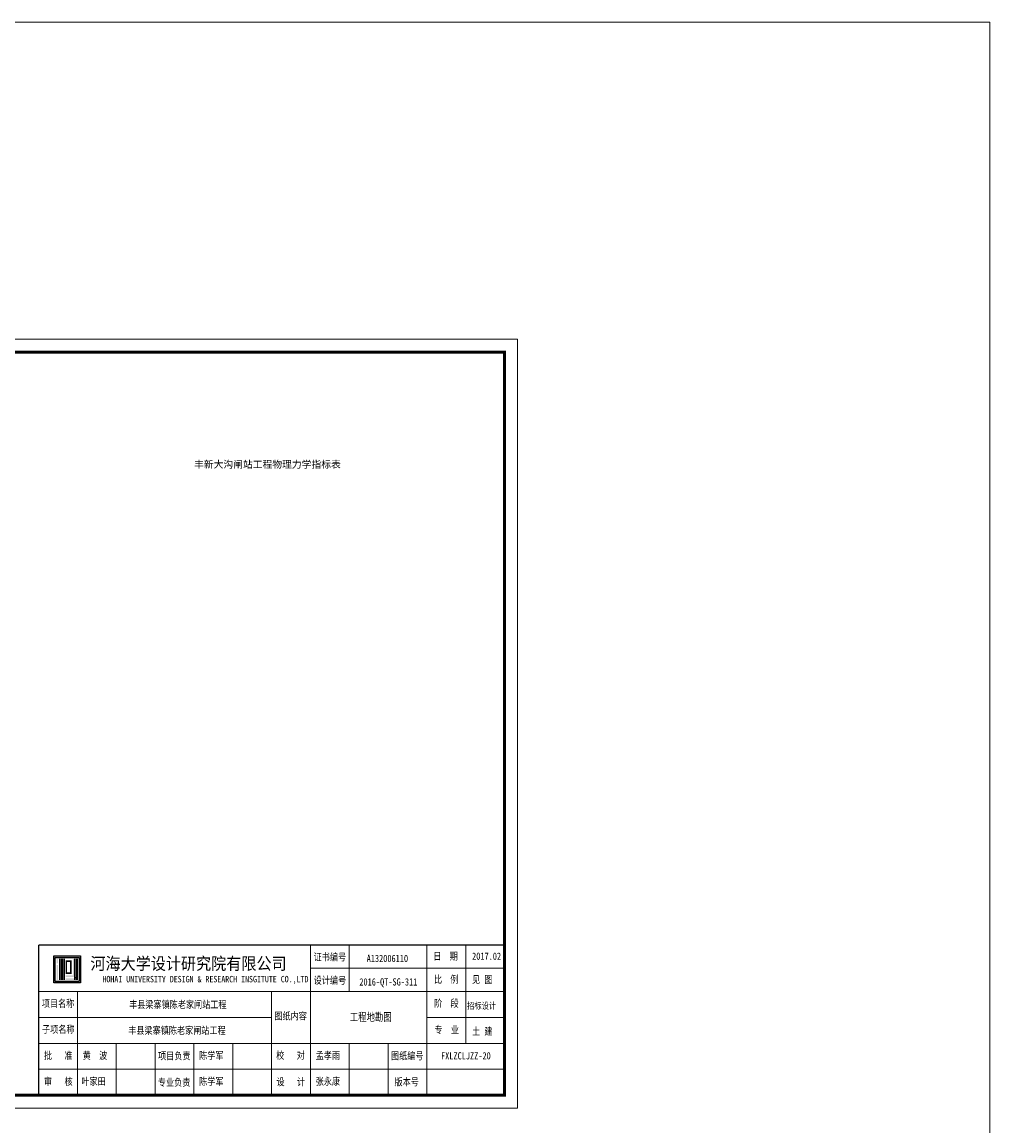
# Model space of a CAD drawing. Extents: x -13074 to 1448651, y 3648755 to 8081248.
# Tile 166 of 173: x 568632 to 570127, y 3857567 to 3859272. Entities that reach past the tile are written whole.
import ezdxf

# ---------------------------------------------------------------- set-up
doc = ezdxf.new("R2010")
doc.units = 0
doc.layers.get('0').update_dxf_attribs({"linetype": 'CONTINUOUS'})
for name, color, linetype, lineweight in [('0.09标注线', 3, 'CONTINUOUS', 9), ('1', 1, 'CONTINUOUS', 40), ('SHEET', 1, 'CONTINUOUS', 15)]:
    doc.layers.add(name, color=color, linetype=linetype, lineweight=lineweight)
doc.layers.add('HOHAITK', color=7, linetype='CONTINUOUS')
doc.styles.add('FHZ', font='FangSong_GB2312.ttf', dxfattribs={"width": 0.707, "height": 300})
doc.styles.add('HOHAITK', font='simhei.ttf')
doc.styles.add('宋体', font='FangSong_GB2312.ttf')

msp = doc.modelspace()

# ---------------------------------------------------------------- hatches: boundary and pattern name
at = {"layer": 'HOHAITK', "ltscale": 1000}
h = msp.add_hatch(color=7, dxfattribs=at)
h.paths.add_polyline_path([(568722.085, 3857787.931, 0.41421356), (568722.435, 3857788.281), (568722.435, 3857829.181, 0.41421356), (568722.085, 3857829.531), (568681.185, 3857829.531, 0.41421356), (568680.835, 3857829.181), (568680.835, 3857788.281, 0.41421356), (568681.185, 3857787.931)])
h.paths.add_polyline_path([(568683.146, 3857790.242), (568683.146, 3857827.22), (568720.124, 3857827.22), (568720.124, 3857790.242)], flags=16)
at = {"layer": 'HOHAITK'}
h = msp.add_hatch(color=7, dxfattribs=at)
h.paths.add_polyline_path([(568687.768, 3857824.909), (568685.457, 3857824.909), (568685.457, 3857822.598), (568687.768, 3857822.598)])
h.paths.add_polyline_path([(568687.768, 3857822.598), (568685.457, 3857822.598), (568685.457, 3857820.287), (568687.768, 3857820.287)])
h.paths.add_polyline_path([(568687.768, 3857820.287), (568685.457, 3857820.287), (568685.457, 3857817.976), (568687.768, 3857817.976)])
h.paths.add_polyline_path([(568687.768, 3857815.665), (568685.457, 3857815.665), (568685.457, 3857813.353), (568687.768, 3857813.353)])
h.paths.add_polyline_path([(568687.768, 3857813.353), (568685.457, 3857813.353), (568685.457, 3857811.042), (568687.768, 3857811.042)])
h.paths.add_polyline_path([(568687.768, 3857811.042), (568685.457, 3857811.042), (568685.457, 3857808.731), (568687.768, 3857808.731)])
h.paths.add_polyline_path([(568687.768, 3857808.731), (568685.457, 3857808.731), (568685.457, 3857806.42), (568687.768, 3857806.42)])
h.paths.add_polyline_path([(568687.768, 3857806.42), (568685.457, 3857806.42), (568685.457, 3857804.109), (568687.768, 3857804.109)])
h.paths.add_polyline_path([(568687.768, 3857804.109), (568685.457, 3857804.109), (568685.457, 3857801.798), (568687.768, 3857801.798)])
h.paths.add_polyline_path([(568687.768, 3857801.798), (568685.457, 3857801.798), (568685.457, 3857799.487), (568687.768, 3857799.487)])
h.paths.add_polyline_path([(568687.768, 3857799.487), (568685.457, 3857799.487), (568685.457, 3857797.176), (568687.768, 3857797.176)])
h.paths.add_polyline_path([(568687.768, 3857797.176), (568685.457, 3857797.176), (568685.457, 3857794.865), (568687.768, 3857794.865)])
h.paths.add_polyline_path([(568687.768, 3857794.865), (568685.457, 3857794.865), (568685.457, 3857792.553), (568687.768, 3857792.553)])
h = msp.add_hatch(color=7, dxfattribs=at)
h.paths.add_polyline_path([(568692.391, 3857824.909), (568690.08, 3857824.909), (568690.08, 3857822.598), (568692.391, 3857822.598)])
h.paths.add_polyline_path([(568692.391, 3857822.598), (568690.08, 3857822.598), (568690.08, 3857820.287), (568692.391, 3857820.287)])
h.paths.add_polyline_path([(568692.391, 3857820.287), (568690.08, 3857820.287), (568690.08, 3857817.976), (568692.391, 3857817.976)])
h.paths.add_polyline_path([(568692.391, 3857817.976), (568690.08, 3857817.976), (568690.08, 3857815.665), (568692.391, 3857815.665)])
h.paths.add_polyline_path([(568692.391, 3857815.665), (568690.08, 3857815.665), (568690.08, 3857813.353), (568692.391, 3857813.353)])
h.paths.add_polyline_path([(568692.391, 3857813.353), (568690.08, 3857813.353), (568690.08, 3857811.042), (568692.391, 3857811.042)])
h.paths.add_polyline_path([(568692.391, 3857811.042), (568690.08, 3857811.042), (568690.08, 3857808.731), (568692.391, 3857808.731)])
h.paths.add_polyline_path([(568692.391, 3857808.731), (568690.08, 3857808.731), (568690.08, 3857806.42), (568692.391, 3857806.42)])
h.paths.add_polyline_path([(568692.391, 3857806.42), (568690.08, 3857806.42), (568690.08, 3857804.109), (568692.391, 3857804.109)])
h.paths.add_polyline_path([(568692.391, 3857804.109), (568690.08, 3857804.109), (568690.08, 3857801.798), (568692.391, 3857801.798)])
h.paths.add_polyline_path([(568692.391, 3857801.798), (568690.08, 3857801.798), (568690.08, 3857799.487), (568692.391, 3857799.487)])
h.paths.add_polyline_path([(568692.391, 3857799.487), (568690.08, 3857799.487), (568690.08, 3857797.176), (568692.391, 3857797.176)])
h.paths.add_polyline_path([(568692.391, 3857797.176), (568690.08, 3857797.176), (568690.08, 3857794.865), (568692.391, 3857794.865)])
h.paths.add_polyline_path([(568692.391, 3857794.865), (568690.08, 3857794.865), (568690.08, 3857792.553), (568692.391, 3857792.553)])
h = msp.add_hatch(color=7, dxfattribs=at)
h.paths.add_polyline_path([(568694.702, 3857811.042), (568692.391, 3857811.042), (568692.391, 3857808.731), (568694.702, 3857808.731)])
h.paths.add_polyline_path([(568697.013, 3857811.042), (568694.702, 3857811.042), (568694.702, 3857808.731), (568697.013, 3857808.731)])
h.paths.add_polyline_path([(568697.013, 3857813.353), (568694.702, 3857813.353), (568694.702, 3857811.042), (568697.013, 3857811.042)])
h.paths.add_polyline_path([(568697.013, 3857815.665), (568694.702, 3857815.665), (568694.702, 3857813.353), (568697.013, 3857813.353)])
h.paths.add_polyline_path([(568697.013, 3857817.976), (568694.702, 3857817.976), (568694.702, 3857815.665), (568697.013, 3857815.665)])
h.paths.add_polyline_path([(568697.013, 3857820.287), (568694.702, 3857820.287), (568694.702, 3857817.976), (568697.013, 3857817.976)])
h.paths.add_polyline_path([(568697.013, 3857822.598), (568694.702, 3857822.598), (568694.702, 3857820.287), (568697.013, 3857820.287)])
h.paths.add_polyline_path([(568697.013, 3857824.909), (568694.702, 3857824.909), (568694.702, 3857822.598), (568697.013, 3857822.598)])
h.paths.add_polyline_path([(568697.013, 3857808.731), (568694.702, 3857808.731), (568694.702, 3857806.42), (568697.013, 3857806.42)])
h.paths.add_polyline_path([(568697.013, 3857806.42), (568694.702, 3857806.42), (568694.702, 3857804.109), (568697.013, 3857804.109)])
h.paths.add_polyline_path([(568697.013, 3857804.109), (568694.702, 3857804.109), (568694.702, 3857801.798), (568697.013, 3857801.798)])
h.paths.add_polyline_path([(568697.013, 3857801.798), (568694.702, 3857801.798), (568694.702, 3857799.487), (568697.013, 3857799.487)])
h.paths.add_polyline_path([(568697.013, 3857799.487), (568694.702, 3857799.487), (568694.702, 3857797.176), (568697.013, 3857797.176)])
h.paths.add_polyline_path([(568697.013, 3857797.176), (568694.702, 3857797.176), (568694.702, 3857794.865), (568697.013, 3857794.865)])
h.paths.add_polyline_path([(568697.013, 3857794.865), (568694.702, 3857794.865), (568694.702, 3857792.553), (568697.013, 3857792.553)])
h = msp.add_hatch(color=7, dxfattribs=at)
h.paths.add_polyline_path([(568701.635, 3857799.487), (568699.324, 3857799.487), (568699.324, 3857797.176), (568701.635, 3857797.176)])
h.paths.add_polyline_path([(568703.946, 3857799.487), (568701.635, 3857799.487), (568701.635, 3857797.176), (568703.946, 3857797.176)])
h.paths.add_polyline_path([(568706.257, 3857799.487), (568703.946, 3857799.487), (568703.946, 3857797.176), (568706.257, 3857797.176)])
h.paths.add_polyline_path([(568708.568, 3857799.487), (568706.257, 3857799.487), (568706.257, 3857797.176), (568708.568, 3857797.176)])
h.paths.add_polyline_path([(568710.88, 3857799.487), (568708.568, 3857799.487), (568708.568, 3857797.176), (568710.88, 3857797.176)])
h.paths.add_polyline_path([(568713.191, 3857799.487), (568710.88, 3857799.487), (568710.88, 3857797.176), (568713.191, 3857797.176)])
h.paths.add_polyline_path([(568713.191, 3857801.798), (568710.88, 3857801.798), (568710.88, 3857799.487), (568713.191, 3857799.487)])
h.paths.add_polyline_path([(568713.191, 3857804.109), (568710.88, 3857804.109), (568710.88, 3857801.798), (568713.191, 3857801.798)])
h.paths.add_polyline_path([(568713.191, 3857806.42), (568710.88, 3857806.42), (568710.88, 3857804.109), (568713.191, 3857804.109)])
h.paths.add_polyline_path([(568713.191, 3857808.731), (568710.88, 3857808.731), (568710.88, 3857806.42), (568713.191, 3857806.42)])
h.paths.add_polyline_path([(568713.191, 3857811.042), (568710.88, 3857811.042), (568710.88, 3857808.731), (568713.191, 3857808.731)])
h.paths.add_polyline_path([(568713.191, 3857813.353), (568710.88, 3857813.353), (568710.88, 3857811.042), (568713.191, 3857811.042)])
h.paths.add_polyline_path([(568713.191, 3857815.665), (568710.88, 3857815.665), (568710.88, 3857813.353), (568713.191, 3857813.353)])
h.paths.add_polyline_path([(568713.191, 3857817.976), (568710.88, 3857817.976), (568710.88, 3857815.665), (568713.191, 3857815.665)])
h.paths.add_polyline_path([(568713.191, 3857820.287), (568710.88, 3857820.287), (568710.88, 3857817.976), (568713.191, 3857817.976)])
h.paths.add_polyline_path([(568713.191, 3857822.598), (568710.88, 3857822.598), (568710.88, 3857820.287), (568713.191, 3857820.287)])
h.paths.add_polyline_path([(568713.191, 3857824.909), (568710.88, 3857824.909), (568710.88, 3857822.598), (568713.191, 3857822.598)])
h.paths.add_polyline_path([(568701.635, 3857794.865), (568699.324, 3857794.865), (568699.324, 3857792.553), (568701.635, 3857792.553)])
h.paths.add_polyline_path([(568703.946, 3857794.865), (568701.635, 3857794.865), (568701.635, 3857792.553), (568703.946, 3857792.553)])
h.paths.add_polyline_path([(568706.257, 3857794.865), (568703.946, 3857794.865), (568703.946, 3857792.553), (568706.257, 3857792.553)])
h.paths.add_polyline_path([(568708.568, 3857794.865), (568706.257, 3857794.865), (568706.257, 3857792.553), (568708.568, 3857792.553)])
h.paths.add_polyline_path([(568710.88, 3857794.865), (568708.568, 3857794.865), (568708.568, 3857792.553), (568710.88, 3857792.553)])
h.paths.add_polyline_path([(568713.191, 3857794.865), (568710.88, 3857794.865), (568710.88, 3857792.553), (568713.191, 3857792.553)])
h.paths.add_polyline_path([(568715.502, 3857794.865), (568713.191, 3857794.865), (568713.191, 3857792.553), (568715.502, 3857792.553)])
h.paths.add_polyline_path([(568717.813, 3857794.865), (568715.502, 3857794.865), (568715.502, 3857792.553), (568717.813, 3857792.553)])
h.paths.add_polyline_path([(568717.813, 3857797.176), (568715.502, 3857797.176), (568715.502, 3857794.865), (568717.813, 3857794.865)])
h.paths.add_polyline_path([(568717.813, 3857799.487), (568715.502, 3857799.487), (568715.502, 3857797.176), (568717.813, 3857797.176)])
h.paths.add_polyline_path([(568717.813, 3857801.798), (568715.502, 3857801.798), (568715.502, 3857799.487), (568717.813, 3857799.487)])
h.paths.add_polyline_path([(568717.813, 3857804.109), (568715.502, 3857804.109), (568715.502, 3857801.798), (568717.813, 3857801.798)])
h.paths.add_polyline_path([(568717.813, 3857806.42), (568715.502, 3857806.42), (568715.502, 3857804.109), (568717.813, 3857804.109)])
h.paths.add_polyline_path([(568717.813, 3857808.731), (568715.502, 3857808.731), (568715.502, 3857806.42), (568717.813, 3857806.42)])
h.paths.add_polyline_path([(568717.813, 3857811.042), (568715.502, 3857811.042), (568715.502, 3857808.731), (568717.813, 3857808.731)])
h.paths.add_polyline_path([(568717.813, 3857813.353), (568715.502, 3857813.353), (568715.502, 3857811.042), (568717.813, 3857811.042)])
h.paths.add_polyline_path([(568717.813, 3857815.665), (568715.502, 3857815.665), (568715.502, 3857813.353), (568717.813, 3857813.353)])
h.paths.add_polyline_path([(568717.813, 3857817.976), (568715.502, 3857817.976), (568715.502, 3857815.665), (568717.813, 3857815.665)])
h.paths.add_polyline_path([(568717.813, 3857820.287), (568715.502, 3857820.287), (568715.502, 3857817.976), (568717.813, 3857817.976)])
h.paths.add_polyline_path([(568717.813, 3857822.598), (568715.502, 3857822.598), (568715.502, 3857820.287), (568717.813, 3857820.287)])
h.paths.add_polyline_path([(568717.813, 3857824.909), (568715.502, 3857824.909), (568715.502, 3857822.598), (568717.813, 3857822.598)])
h = msp.add_hatch(color=7, dxfattribs=at)
h.paths.add_polyline_path([(568701.635, 3857804.109), (568699.324, 3857804.109), (568699.324, 3857801.798), (568701.635, 3857801.798)])
h.paths.add_polyline_path([(568703.946, 3857804.109), (568701.635, 3857804.109), (568701.635, 3857801.798), (568703.946, 3857801.798)])
h.paths.add_polyline_path([(568706.257, 3857804.109), (568703.946, 3857804.109), (568703.946, 3857801.798), (568706.257, 3857801.798)])
h.paths.add_polyline_path([(568708.568, 3857804.109), (568706.257, 3857804.109), (568706.257, 3857801.798), (568708.568, 3857801.798)])
h.paths.add_polyline_path([(568708.568, 3857806.42), (568706.257, 3857806.42), (568706.257, 3857804.109), (568708.568, 3857804.109)])
h.paths.add_polyline_path([(568708.568, 3857808.731), (568706.257, 3857808.731), (568706.257, 3857806.42), (568708.568, 3857806.42)])
h.paths.add_polyline_path([(568708.568, 3857811.042), (568706.257, 3857811.042), (568706.257, 3857808.731), (568708.568, 3857808.731)])
h.paths.add_polyline_path([(568708.568, 3857813.353), (568706.257, 3857813.353), (568706.257, 3857811.042), (568708.568, 3857811.042)])
h.paths.add_polyline_path([(568708.568, 3857815.665), (568706.257, 3857815.665), (568706.257, 3857813.353), (568708.568, 3857813.353)])
h.paths.add_polyline_path([(568708.568, 3857817.976), (568706.257, 3857817.976), (568706.257, 3857815.665), (568708.568, 3857815.665)])
h.paths.add_polyline_path([(568708.568, 3857820.287), (568706.257, 3857820.287), (568706.257, 3857817.976), (568708.568, 3857817.976)])
h.paths.add_polyline_path([(568708.568, 3857822.598), (568706.257, 3857822.598), (568706.257, 3857820.287), (568708.568, 3857820.287)])
h.paths.add_polyline_path([(568706.257, 3857822.598), (568703.946, 3857822.598), (568703.946, 3857820.287), (568706.257, 3857820.287)])
h.paths.add_polyline_path([(568703.946, 3857822.598), (568701.635, 3857822.598), (568701.635, 3857820.287), (568703.946, 3857820.287)])
h.paths.add_polyline_path([(568701.635, 3857822.598), (568699.324, 3857822.598), (568699.324, 3857820.287), (568701.635, 3857820.287)])
h.paths.add_polyline_path([(568701.635, 3857820.287), (568699.324, 3857820.287), (568699.324, 3857817.976), (568701.635, 3857817.976)])
h.paths.add_polyline_path([(568701.635, 3857817.976), (568699.324, 3857817.976), (568699.324, 3857815.665), (568701.635, 3857815.665)])
h.paths.add_polyline_path([(568701.635, 3857815.665), (568699.324, 3857815.665), (568699.324, 3857813.353), (568701.635, 3857813.353)])
h.paths.add_polyline_path([(568701.635, 3857813.353), (568699.324, 3857813.353), (568699.324, 3857811.042), (568701.635, 3857811.042)])
h.paths.add_polyline_path([(568701.635, 3857811.042), (568699.324, 3857811.042), (568699.324, 3857808.731), (568701.635, 3857808.731)])
h.paths.add_polyline_path([(568701.635, 3857808.731), (568699.324, 3857808.731), (568699.324, 3857806.42), (568701.635, 3857806.42)])
h.paths.add_polyline_path([(568701.635, 3857806.42), (568699.324, 3857806.42), (568699.324, 3857804.109), (568701.635, 3857804.109)])
msp.add_hatch(color=7, dxfattribs=at).paths.add_polyline_path([(568715.502, 3857797.176), (568713.191, 3857797.176), (568713.191, 3857794.865), (568715.502, 3857794.865)])

# ---------------------------------------------------------------- linework, layer by layer
at = {"layer": '0.09标注线', "linetype": 'Continuous', "lineweight": 13}
msp.add_lwpolyline([(551959.403, 3859272.42), (570127.46, 3859272.42), (570127.46, 3856516.008), (551959.403, 3856516.008)], close=True, dxfattribs=at)
at = {"layer": 'HOHAITK', "color": 7}
for p, q in [((568690.08, 3857824.909), (568690.08, 3857792.553)), ((568692.391, 3857824.909), (568692.391, 3857792.553)), ((568694.702, 3857824.909), (568694.702, 3857792.553)), ((568697.013, 3857824.909), (568697.013, 3857792.553)), ((568713.191, 3857824.909), (568713.191, 3857792.553)), ((568715.502, 3857824.909), (568715.502, 3857792.553)), ((568717.813, 3857792.553), (568717.813, 3857824.909))]:
    msp.add_line(p, q, dxfattribs=at)
for points in [[(568681.185, 3857829.531), (568722.085, 3857829.531, -0.41421356), (568722.435, 3857829.181), (568722.435, 3857788.281, -0.41421356), (568722.085, 3857787.931), (568681.185, 3857787.931, -0.41421356), (568680.835, 3857788.281), (568680.835, 3857829.181, -0.41421356)], [(568683.496, 3857827.22), (568719.774, 3857827.22, -0.41421356), (568720.124, 3857826.87), (568720.124, 3857790.592, -0.41421356), (568719.774, 3857790.242), (568683.496, 3857790.242, -0.41421356), (568683.146, 3857790.592), (568683.146, 3857826.87, -0.41421356)]]:
    msp.add_lwpolyline(points, format="xyb", close=True, dxfattribs=at)
at = {"layer": 'SHEET', "color": 7}
for p, q in [((569077.537, 3857774.489), (569077.537, 3857846.489)), ((569137.537, 3857774.489), (569137.537, 3857846.489)), ((569257.537, 3857774.489), (569257.537, 3857846.489)), ((569317.537, 3857694.49), (569317.537, 3857846.489)), ((569377.537, 3857810.489), (569077.537, 3857810.489)), ((568657.537, 3857774.489), (569377.537, 3857774.489)), ((568657.537, 3857614.49), (568657.537, 3857774.489)), ((568657.537, 3857774.489), (568957.537, 3857774.489)), ((568717.537, 3857614.49), (568717.537, 3857774.489)), ((569017.537, 3857614.49), (569017.537, 3857774.489)), ((569077.537, 3857614.49), (569077.537, 3857774.489)), ((569257.537, 3857614.49), (569257.537, 3857774.489)), ((569257.537, 3857694.49), (569257.537, 3857774.489)), ((568657.537, 3857734.489), (569017.537, 3857734.489)), ((569257.537, 3857734.489), (569377.537, 3857734.489)), ((568657.537, 3857694.49), (569377.537, 3857694.49)), ((568777.537, 3857614.49), (568777.537, 3857694.49)), ((568837.537, 3857614.49), (568837.537, 3857694.49)), ((568897.537, 3857614.49), (568897.537, 3857694.49)), ((568957.537, 3857614.49), (568957.537, 3857694.49)), ((569137.537, 3857614.49), (569137.537, 3857694.49)), ((569197.537, 3857614.49), (569197.537, 3857694.49)), ((569377.537, 3857614.49), (569377.537, 3857694.49)), ((568657.537, 3857654.49), (569377.537, 3857654.49))]:
    msp.add_line(p, q, dxfattribs=at)
msp.add_lwpolyline([(569397.537, 3857594.49), (567717.538, 3857594.49), (567717.538, 3858782.489), (569397.537, 3858782.489)], close=True, dxfattribs=at)
at = {"layer": 'SHEET', "color": 7, "const_width": 4.8}
msp.add_lwpolyline([(567817.538, 3858762.489), (569377.537, 3858762.489), (569377.537, 3857614.49), (567817.538, 3857614.49)], close=True, dxfattribs=at)
at = {"layer": 'SHEET', "color": 7, "const_width": 2}
for points in [[(568657.537, 3857614.49), (568657.537, 3857846.489)], [(568657.537, 3857846.489), (569377.537, 3857846.489)]]:
    msp.add_lwpolyline(points, dxfattribs=at)

# ---------------------------------------------------------------- texts
at = {"color": 7, "insert": (569167.537, 3857734.489), "char_height": 12.34284, "width": 179.99986, "attachment_point": 5, "style": 'FHZ'}
msp.add_mtext('{\\W0.75; 工程地勘图}', dxfattribs=at)
at = {"layer": '1', "color": 1, "lineweight": 13, "style": '宋体'}
msp.add_text('丰新大沟闸站工程物理力学指标表', height=10.8, dxfattribs=at).set_placement((568897.737, 3858583.642))
at = {"layer": 'HOHAITK', "color": 7, "style": 'HOHAITK'}
for s, height, width, p in [('河海大学设计研究院有限公司', 18.99999, 0.9, (568737.566, 3857808.301)), ('HOHAI UNIVERSITY DESIGN & RESEARCH INSGITUTE CO.,LTD.', 9.99999, 0.75, (568756.167, 3857788.74))]:
    msp.add_text(s, height=height, dxfattribs=dict(at, width=width)).set_placement(p)
at = {"layer": 'SHEET', "color": 7, "style": 'FHZ', "width": 0.8}
for s, height, p in [('证书编号', 11.2, (569082.526, 3857822.273)), ('A132006110', 11.2, (569164.466, 3857820.139)), ('日  期', 11.2, (569267.368, 3857823.571)), ('2017.02', 11.2, (569327.368, 3857823.571)), ('设计编号', 11.2, (569082.547, 3857786.273)), ('比  例', 11.2, (569268.42, 3857787.797)), ('见 图', 11.2, (569327.368, 3857787.571)), ('项目名称', 11.2, (568662.478, 3857750.529)), ('   丰县梁寨镇陈老家闸站工程', 11.19999, (568778.222, 3857748.889)), ('阶  段', 11.2, (569268.692, 3857750.718)), ('招标设计', 10, (569319.671, 3857747.571)), ('图纸内容', 11.2, (569021.893, 3857731.096)), ('子项名称', 11.2, (568662.895, 3857710.529)), ('丰县梁寨镇陈老家闸站工程', 11.19999, (568796.067, 3857708.889)), ('专  业', 11.2, (569269.184, 3857710.016)), ('土 建', 11.2, (569327.368, 3857707.571)), ('批   准', 11.2, (568665.655, 3857670.08)), ('黄  波', 11.2, (568725.655, 3857670.08)), ('项目负责', 11.2, (568842.171, 3857669.567)), ('陈学军', 11.2, (568905.655, 3857670.08)), ('校   对', 11.2, (569024.609, 3857670.337)), ('孟孝雨', 11.2, (569085.655, 3857670.08)), ('图纸编号', 11.2, (569202.029, 3857669.652)), ('FXLZCLJZZ-20', 11.19999, (569279.339, 3857669.652)), ('审   核', 11.2, (568665.796, 3857629.824)), ('叶家田', 11.2, (568723.586, 3857630.08)), ('陈学军', 11.2, (568905.655, 3857630.08)), ('设   计', 11.2, (569025.082, 3857629.379)), ('张永康', 11.2, (569085.655, 3857630.08)), ('版本号', 11.2, (569207.555, 3857629.37)), ('专业负责', 11.2, (568841.883, 3857628.626))]:
    msp.add_text(s, height=height, dxfattribs=at).set_placement(p)
at = {"layer": 'SHEET', "color": 1, "style": 'FHZ', "width": 0.8}
msp.add_text('2016-QT-SG-311', height=11.19999, dxfattribs=at).set_placement((569153.149, 3857783.836))

doc.saveas('drawing.dxf')
